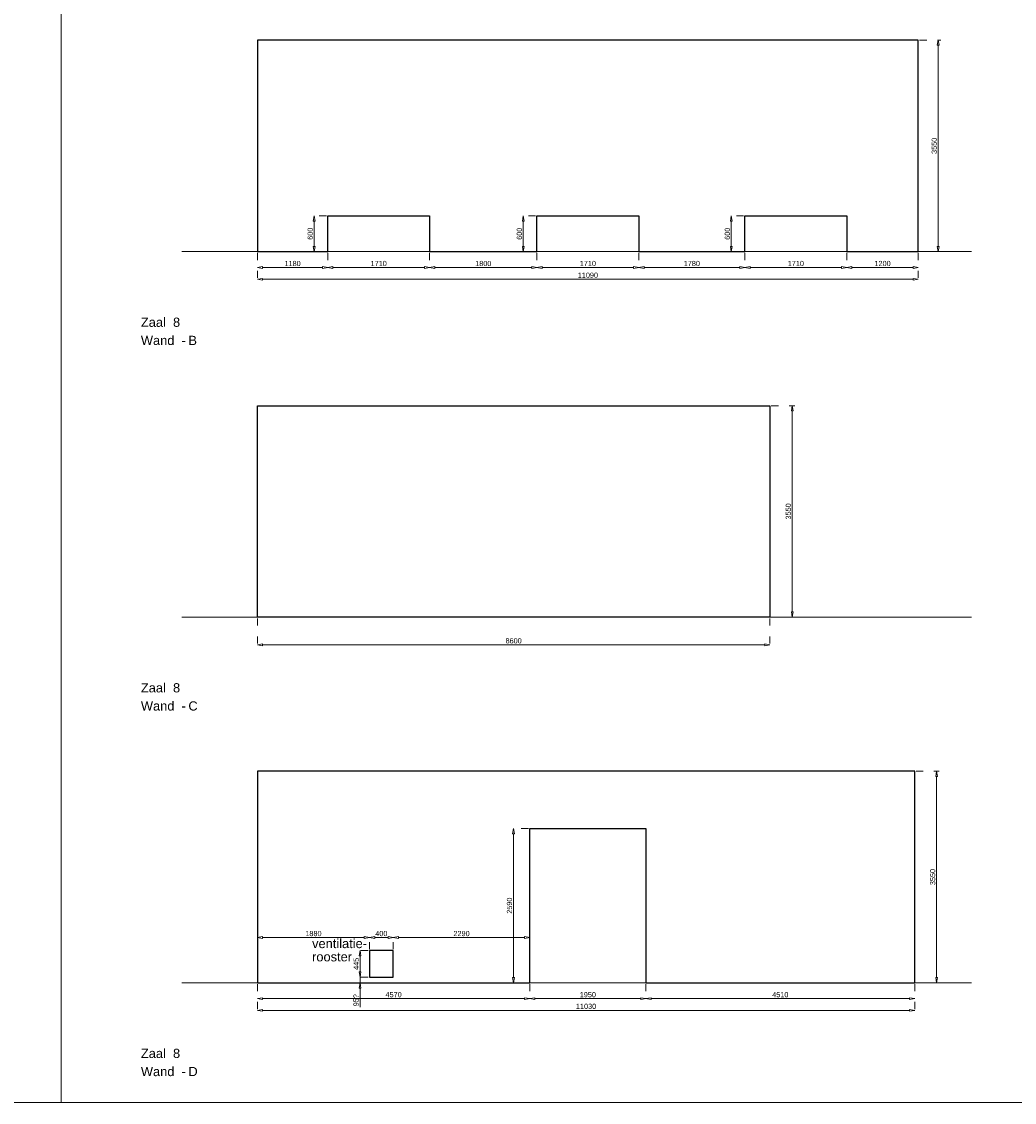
# Model space of a CAD drawing. Header units: millimetres. Extents: x 0 to 331873, y -101826 to 236919.
# Tile 55 of 57: x 298554 to 315213, y 148186 to 166327. Entities that reach past the tile are written whole.
import ezdxf

# ---------------------------------------------------------------- set-up
doc = ezdxf.new("R2010")
doc.units = ezdxf.units.MM
doc.header["$LTSCALE"] = 10
doc.linetypes.add('ACAD_ISO03W100', pattern=[30, 12, -18])
for name, color, linetype, lineweight in [('25-Staal-B', 150, 'Continuous', 25), ('^ 0-Staal-txt', 7, 'Continuous', 0), ('Layer1', 252, 'Continuous', 0)]:
    doc.layers.add(name, color=color, linetype=linetype, lineweight=lineweight)
doc.layers.add('DIM-DIM', color=7, linetype='Continuous')
doc.styles.add('Arial', font='arial.ttf')
doc.dimstyles.new('dim-11', dxfattribs={"dimscale": 35, "dimtxt": 2.5, "dimasz": 2.5, "dimexe": 1.25, "dimexo": 0.625, "dimtad": 1, "dimdec": 0, "dimtxsty": 'Arial', "dimblk": 'CLOSEDBLANK', "dimcen": 3, "dimclrd": 252, "dimclre": 252, "dimclrt": 7, "dimadec": 0, "dimazin": 0, "dimtfac": 1, "dimtdec": 0, "dimtmove": 0, "dimatfit": 3, "dimldrblk": 'CLOSEDBLANK', "dimfxl": 1, "dimlwd": 0, "dimlwe": 0, "dimarcsym": 0})

# ---------------------------------------------------------------- blocks, each defined once
blk = doc.blocks.new('_ClosedBlank')
at = {"color": 0, "linetype": 'ByBlock', "lineweight": -2}
for p, q in [((-1, 0.17), (0, 0)), ((-1, 0.17), (-1, -0.17)), ((0, 0), (-1, -0.17))]:
    blk.add_line(p, q, dxfattribs=at)
blk = doc.blocks.new('*D1108')
at = {"layer": 'Defpoints', "color": 0, "transparency": 16777216}
for p in [(271200, -48985), (272380, -48985), (272380, -49252)]:
    blk.add_point(p, dxfattribs=at)
at = {"layer": 'DIM-DIM', "color": 252, "linetype": 'ACAD_ISO03W100', "lineweight": 0, "transparency": 16777216}
for p, q in [((271200, -49007), (271200, -49296)), ((272380, -49007), (272380, -49296))]:
    blk.add_line(p, q, dxfattribs=at)
at = {"layer": 'DIM-DIM', "color": 252, "lineweight": 0, "transparency": 16777216}
blk.add_line((271287, -49252), (272292, -49252), dxfattribs=at)
at = {"layer": 'DIM-DIM', "color": 252, "lineweight": 0, "transparency": 16777216, "xscale": 87.5, "yscale": 87.5, "zscale": 87.5, "rotation": 180}
blk.add_blockref('_ClosedBlank', (271200, -49252), dxfattribs=at)
at = {"layer": 'DIM-DIM', "color": 252, "lineweight": 0, "transparency": 16777216, "xscale": 87.5, "yscale": 87.5, "zscale": 87.5}
blk.add_blockref('_ClosedBlank', (272380, -49252), dxfattribs=at)
at = {"layer": 'DIM-DIM', "color": 7, "transparency": 16777216, "insert": (271790, -49185), "char_height": 87.5, "attachment_point": 5, "style": 'Arial'}
blk.add_mtext('1180', dxfattribs=at)
blk = doc.blocks.new('*D1109')
at = {"layer": 'Defpoints', "color": 0, "transparency": 16777216}
for p in [(271200, -48985), (282290, -48985), (282290, -49449)]:
    blk.add_point(p, dxfattribs=at)
at = {"layer": 'DIM-DIM', "color": 252, "linetype": 'ACAD_ISO03W100', "lineweight": 0, "transparency": 16777216}
for p, q in [((271200, -49007), (271200, -49492)), ((282290, -49007), (282290, -49492))]:
    blk.add_line(p, q, dxfattribs=at)
at = {"layer": 'DIM-DIM', "color": 252, "lineweight": 0, "transparency": 16777216}
blk.add_line((271287, -49449), (282202, -49449), dxfattribs=at)
at = {"layer": 'DIM-DIM', "color": 252, "lineweight": 0, "transparency": 16777216, "xscale": 87.5, "yscale": 87.5, "zscale": 87.5, "rotation": 180}
blk.add_blockref('_ClosedBlank', (271200, -49449), dxfattribs=at)
at = {"layer": 'DIM-DIM', "color": 252, "lineweight": 0, "transparency": 16777216, "xscale": 87.5, "yscale": 87.5, "zscale": 87.5}
blk.add_blockref('_ClosedBlank', (282290, -49449), dxfattribs=at)
at = {"layer": 'DIM-DIM', "color": 7, "transparency": 16777216, "insert": (276745, -49382), "char_height": 87.5, "attachment_point": 5, "style": 'Arial'}
blk.add_mtext('11090', dxfattribs=at)
blk = doc.blocks.new('*D1110')
at = {"layer": 'Defpoints', "color": 0, "transparency": 16777216}
for p in [(272380, -48985), (274090, -48985), (274090, -49252)]:
    blk.add_point(p, dxfattribs=at)
at = {"layer": 'DIM-DIM', "color": 252, "linetype": 'ACAD_ISO03W100', "lineweight": 0, "transparency": 16777216}
for p, q in [((272380, -49007), (272380, -49296)), ((274090, -49007), (274090, -49296))]:
    blk.add_line(p, q, dxfattribs=at)
at = {"layer": 'DIM-DIM', "color": 252, "lineweight": 0, "transparency": 16777216}
blk.add_line((272467, -49252), (274002, -49252), dxfattribs=at)
at = {"layer": 'DIM-DIM', "color": 252, "lineweight": 0, "transparency": 16777216, "xscale": 87.5, "yscale": 87.5, "zscale": 87.5, "rotation": 180}
blk.add_blockref('_ClosedBlank', (272380, -49252), dxfattribs=at)
at = {"layer": 'DIM-DIM', "color": 252, "lineweight": 0, "transparency": 16777216, "xscale": 87.5, "yscale": 87.5, "zscale": 87.5}
blk.add_blockref('_ClosedBlank', (274090, -49252), dxfattribs=at)
at = {"layer": 'DIM-DIM', "color": 7, "transparency": 16777216, "insert": (273235, -49185), "char_height": 87.5, "attachment_point": 5, "style": 'Arial'}
blk.add_mtext('1710', dxfattribs=at)
blk = doc.blocks.new('*D1111')
at = {"layer": 'Defpoints', "color": 0, "transparency": 16777216}
for p in [(274090, -48985), (275890, -48985), (275890, -49252)]:
    blk.add_point(p, dxfattribs=at)
at = {"layer": 'DIM-DIM', "color": 252, "linetype": 'ACAD_ISO03W100', "lineweight": 0, "transparency": 16777216}
for p, q in [((274090, -49007), (274090, -49296)), ((275890, -49007), (275890, -49296))]:
    blk.add_line(p, q, dxfattribs=at)
at = {"layer": 'DIM-DIM', "color": 252, "lineweight": 0, "transparency": 16777216}
blk.add_line((274177, -49252), (275802, -49252), dxfattribs=at)
at = {"layer": 'DIM-DIM', "color": 252, "lineweight": 0, "transparency": 16777216, "xscale": 87.5, "yscale": 87.5, "zscale": 87.5, "rotation": 180}
blk.add_blockref('_ClosedBlank', (274090, -49252), dxfattribs=at)
at = {"layer": 'DIM-DIM', "color": 252, "lineweight": 0, "transparency": 16777216, "xscale": 87.5, "yscale": 87.5, "zscale": 87.5}
blk.add_blockref('_ClosedBlank', (275890, -49252), dxfattribs=at)
at = {"layer": 'DIM-DIM', "color": 7, "transparency": 16777216, "insert": (274990, -49185), "char_height": 87.5, "attachment_point": 5, "style": 'Arial'}
blk.add_mtext('1800', dxfattribs=at)
blk = doc.blocks.new('*D1112')
at = {"layer": 'Defpoints', "color": 0, "transparency": 16777216}
for p in [(275890, -48985), (277600, -48985), (277600, -49252)]:
    blk.add_point(p, dxfattribs=at)
at = {"layer": 'DIM-DIM', "color": 252, "linetype": 'ACAD_ISO03W100', "lineweight": 0, "transparency": 16777216}
for p, q in [((275890, -49007), (275890, -49296)), ((277600, -49007), (277600, -49296))]:
    blk.add_line(p, q, dxfattribs=at)
at = {"layer": 'DIM-DIM', "color": 252, "lineweight": 0, "transparency": 16777216}
blk.add_line((275977, -49252), (277512, -49252), dxfattribs=at)
at = {"layer": 'DIM-DIM', "color": 252, "lineweight": 0, "transparency": 16777216, "xscale": 87.5, "yscale": 87.5, "zscale": 87.5, "rotation": 180}
blk.add_blockref('_ClosedBlank', (275890, -49252), dxfattribs=at)
at = {"layer": 'DIM-DIM', "color": 252, "lineweight": 0, "transparency": 16777216, "xscale": 87.5, "yscale": 87.5, "zscale": 87.5}
blk.add_blockref('_ClosedBlank', (277600, -49252), dxfattribs=at)
at = {"layer": 'DIM-DIM', "color": 7, "transparency": 16777216, "insert": (276745, -49185), "char_height": 87.5, "attachment_point": 5, "style": 'Arial'}
blk.add_mtext('1710', dxfattribs=at)
blk = doc.blocks.new('*D1113')
at = {"layer": 'Defpoints', "color": 0, "transparency": 16777216}
for p in [(277600, -48985), (279380, -48985), (279380, -49252)]:
    blk.add_point(p, dxfattribs=at)
at = {"layer": 'DIM-DIM', "color": 252, "linetype": 'ACAD_ISO03W100', "lineweight": 0, "transparency": 16777216}
for p, q in [((277600, -49007), (277600, -49296)), ((279380, -49007), (279380, -49296))]:
    blk.add_line(p, q, dxfattribs=at)
at = {"layer": 'DIM-DIM', "color": 252, "lineweight": 0, "transparency": 16777216}
blk.add_line((277687, -49252), (279292, -49252), dxfattribs=at)
at = {"layer": 'DIM-DIM', "color": 252, "lineweight": 0, "transparency": 16777216, "xscale": 87.5, "yscale": 87.5, "zscale": 87.5, "rotation": 180}
blk.add_blockref('_ClosedBlank', (277600, -49252), dxfattribs=at)
at = {"layer": 'DIM-DIM', "color": 252, "lineweight": 0, "transparency": 16777216, "xscale": 87.5, "yscale": 87.5, "zscale": 87.5}
blk.add_blockref('_ClosedBlank', (279380, -49252), dxfattribs=at)
at = {"layer": 'DIM-DIM', "color": 7, "transparency": 16777216, "insert": (278490, -49185), "char_height": 87.5, "attachment_point": 5, "style": 'Arial'}
blk.add_mtext('1780', dxfattribs=at)
blk = doc.blocks.new('*D1243')
at = {"layer": 'Defpoints', "color": 0, "transparency": 16777216}
for p in [(279380, -48985), (281090, -48985), (279380, -49252)]:
    blk.add_point(p, dxfattribs=at)
at = {"layer": 'DIM-DIM', "color": 252, "linetype": 'ACAD_ISO03W100', "lineweight": 0, "transparency": 16777216}
for p, q in [((279380, -49007), (279380, -49296)), ((281090, -49007), (281090, -49296))]:
    blk.add_line(p, q, dxfattribs=at)
at = {"layer": 'DIM-DIM', "color": 252, "lineweight": 0, "transparency": 16777216}
blk.add_line((281002, -49252), (279467, -49252), dxfattribs=at)
at = {"layer": 'DIM-DIM', "color": 252, "lineweight": 0, "transparency": 16777216, "xscale": 87.5, "yscale": 87.5, "zscale": 87.5, "rotation": 180}
blk.add_blockref('_ClosedBlank', (279380, -49252), dxfattribs=at)
at = {"layer": 'DIM-DIM', "color": 252, "lineweight": 0, "transparency": 16777216, "xscale": 87.5, "yscale": 87.5, "zscale": 87.5}
blk.add_blockref('_ClosedBlank', (281090, -49252), dxfattribs=at)
at = {"layer": 'DIM-DIM', "color": 7, "transparency": 16777216, "insert": (280235, -49185), "char_height": 87.5, "attachment_point": 5, "style": 'Arial'}
blk.add_mtext('1710', dxfattribs=at)
blk = doc.blocks.new('*D1244')
at = {"layer": 'Defpoints', "color": 0, "transparency": 16777216}
for p in [(281090, -48985), (282290, -48985), (282290, -49252)]:
    blk.add_point(p, dxfattribs=at)
at = {"layer": 'DIM-DIM', "color": 252, "linetype": 'ACAD_ISO03W100', "lineweight": 0, "transparency": 16777216}
for p, q in [((281090, -49007), (281090, -49296)), ((282290, -49007), (282290, -49296))]:
    blk.add_line(p, q, dxfattribs=at)
at = {"layer": 'DIM-DIM', "color": 252, "lineweight": 0, "transparency": 16777216}
blk.add_line((281177, -49252), (282202, -49252), dxfattribs=at)
at = {"layer": 'DIM-DIM', "color": 252, "lineweight": 0, "transparency": 16777216, "xscale": 87.5, "yscale": 87.5, "zscale": 87.5, "rotation": 180}
blk.add_blockref('_ClosedBlank', (281090, -49252), dxfattribs=at)
at = {"layer": 'DIM-DIM', "color": 252, "lineweight": 0, "transparency": 16777216, "xscale": 87.5, "yscale": 87.5, "zscale": 87.5}
blk.add_blockref('_ClosedBlank', (282290, -49252), dxfattribs=at)
at = {"layer": 'DIM-DIM', "color": 7, "transparency": 16777216, "insert": (281690, -49185), "char_height": 87.5, "attachment_point": 5, "style": 'Arial'}
blk.add_mtext('1200', dxfattribs=at)
blk = doc.blocks.new('*D1245')
at = {"layer": 'Defpoints', "color": 0, "transparency": 16777216}
for p in [(282290, -45435), (282624, -45435), (282290, -48985)]:
    blk.add_point(p, dxfattribs=at)
at = {"layer": 'DIM-DIM', "color": 252, "linetype": 'ACAD_ISO03W100', "lineweight": 0, "transparency": 16777216}
for p, q in [((282312, -45435), (282668, -45435)), ((282312, -48985), (282668, -48985))]:
    blk.add_line(p, q, dxfattribs=at)
at = {"layer": 'DIM-DIM', "color": 252, "lineweight": 0, "transparency": 16777216}
blk.add_line((282624, -48898), (282624, -45523), dxfattribs=at)
at = {"layer": 'DIM-DIM', "color": 252, "lineweight": 0, "transparency": 16777216, "xscale": 87.5, "yscale": 87.5, "zscale": 87.5}
for p, rotation in [((282624, -45435), 90), ((282624, -48985), 270)]:
    blk.add_blockref('_ClosedBlank', p, dxfattribs=dict(at, rotation=rotation))
at = {"layer": 'DIM-DIM', "color": 7, "transparency": 16777216, "insert": (282558, -47210), "char_height": 87.5, "attachment_point": 5, "rotation": 90, "style": 'Arial'}
blk.add_mtext('3550', dxfattribs=at)
blk = doc.blocks.new('*D1246')
at = {"layer": 'Defpoints', "color": 0, "transparency": 16777216}
for p in [(272152, -48385), (272380, -48385), (272380, -48985)]:
    blk.add_point(p, dxfattribs=at)
at = {"layer": 'DIM-DIM', "color": 252, "linetype": 'ACAD_ISO03W100', "lineweight": 0, "transparency": 16777216}
for p, q in [((272358, -48385), (272109, -48385)), ((272358, -48985), (272109, -48985))]:
    blk.add_line(p, q, dxfattribs=at)
at = {"layer": 'DIM-DIM', "color": 252, "lineweight": 0, "transparency": 16777216}
blk.add_line((272152, -48898), (272152, -48473), dxfattribs=at)
at = {"layer": 'DIM-DIM', "color": 252, "lineweight": 0, "transparency": 16777216, "xscale": 87.5, "yscale": 87.5, "zscale": 87.5}
for p, rotation in [((272152, -48385), 90), ((272152, -48985), 270)]:
    blk.add_blockref('_ClosedBlank', p, dxfattribs=dict(at, rotation=rotation))
at = {"layer": 'DIM-DIM', "color": 7, "transparency": 16777216, "insert": (272086, -48685), "char_height": 87.5, "attachment_point": 5, "rotation": 90, "style": 'Arial'}
blk.add_mtext('600', dxfattribs=at)
blk = doc.blocks.new('*D1127')
at = {"layer": 'Defpoints', "color": 0, "transparency": 16777216}
for p in [(275662, -48385), (275890, -48385), (275890, -48985)]:
    blk.add_point(p, dxfattribs=at)
at = {"layer": 'DIM-DIM', "color": 252, "linetype": 'ACAD_ISO03W100', "lineweight": 0, "transparency": 16777216}
for p, q in [((275868, -48385), (275619, -48385)), ((275868, -48985), (275619, -48985))]:
    blk.add_line(p, q, dxfattribs=at)
at = {"layer": 'DIM-DIM', "color": 252, "lineweight": 0, "transparency": 16777216}
blk.add_line((275662, -48898), (275662, -48473), dxfattribs=at)
at = {"layer": 'DIM-DIM', "color": 252, "lineweight": 0, "transparency": 16777216, "xscale": 87.5, "yscale": 87.5, "zscale": 87.5}
for p, rotation in [((275662, -48385), 90), ((275662, -48985), 270)]:
    blk.add_blockref('_ClosedBlank', p, dxfattribs=dict(at, rotation=rotation))
at = {"layer": 'DIM-DIM', "color": 7, "transparency": 16777216, "insert": (275596, -48685), "char_height": 87.5, "attachment_point": 5, "rotation": 90, "style": 'Arial'}
blk.add_mtext('600', dxfattribs=at)
blk = doc.blocks.new('*D1128')
at = {"layer": 'Defpoints', "color": 0, "transparency": 16777216}
for p in [(279152, -48385), (279380, -48385), (279380, -48985)]:
    blk.add_point(p, dxfattribs=at)
at = {"layer": 'DIM-DIM', "color": 252, "linetype": 'ACAD_ISO03W100', "lineweight": 0, "transparency": 16777216}
for p, q in [((279358, -48385), (279109, -48385)), ((279358, -48985), (279109, -48985))]:
    blk.add_line(p, q, dxfattribs=at)
at = {"layer": 'DIM-DIM', "color": 252, "lineweight": 0, "transparency": 16777216}
blk.add_line((279152, -48898), (279152, -48473), dxfattribs=at)
at = {"layer": 'DIM-DIM', "color": 252, "lineweight": 0, "transparency": 16777216, "xscale": 87.5, "yscale": 87.5, "zscale": 87.5}
for p, rotation in [((279152, -48385), 90), ((279152, -48985), 270)]:
    blk.add_blockref('_ClosedBlank', p, dxfattribs=dict(at, rotation=rotation))
at = {"layer": 'DIM-DIM', "color": 7, "transparency": 16777216, "insert": (279086, -48685), "char_height": 87.5, "attachment_point": 5, "rotation": 90, "style": 'Arial'}
blk.add_mtext('600', dxfattribs=at)
blk = doc.blocks.new('*D1114')
at = {"layer": 'Defpoints', "color": 0, "transparency": 16777216}
for p in [(271200, -55121), (279800, -55121), (279800, -55585)]:
    blk.add_point(p, dxfattribs=at)
at = {"layer": 'DIM-DIM', "color": 252, "linetype": 'ACAD_ISO03W100', "lineweight": 0, "transparency": 16777216}
for p, q in [((271200, -55143), (271200, -55629)), ((279800, -55143), (279800, -55629))]:
    blk.add_line(p, q, dxfattribs=at)
at = {"layer": 'DIM-DIM', "color": 252, "lineweight": 0, "transparency": 16777216}
blk.add_line((271287, -55585), (279712, -55585), dxfattribs=at)
at = {"layer": 'DIM-DIM', "color": 252, "lineweight": 0, "transparency": 16777216, "xscale": 87.5, "yscale": 87.5, "zscale": 87.5, "rotation": 180}
blk.add_blockref('_ClosedBlank', (271200, -55585), dxfattribs=at)
at = {"layer": 'DIM-DIM', "color": 252, "lineweight": 0, "transparency": 16777216, "xscale": 87.5, "yscale": 87.5, "zscale": 87.5}
blk.add_blockref('_ClosedBlank', (279800, -55585), dxfattribs=at)
at = {"layer": 'DIM-DIM', "color": 7, "transparency": 16777216, "insert": (275500, -55518), "char_height": 87.5, "attachment_point": 5, "style": 'Arial'}
blk.add_mtext('8600', dxfattribs=at)
blk = doc.blocks.new('*D1247')
at = {"layer": 'Defpoints', "color": 0, "transparency": 16777216}
for p in [(279800, -51571), (280176, -51571), (279800, -55121)]:
    blk.add_point(p, dxfattribs=at)
at = {"layer": 'DIM-DIM', "color": 252, "linetype": 'ACAD_ISO03W100', "lineweight": 0, "transparency": 16777216}
for p, q in [((279822, -51571), (280220, -51571)), ((279822, -55121), (280220, -55121))]:
    blk.add_line(p, q, dxfattribs=at)
at = {"layer": 'DIM-DIM', "color": 252, "lineweight": 0, "transparency": 16777216}
blk.add_line((280176, -55034), (280176, -51659), dxfattribs=at)
at = {"layer": 'DIM-DIM', "color": 252, "lineweight": 0, "transparency": 16777216, "xscale": 87.5, "yscale": 87.5, "zscale": 87.5}
for p, rotation in [((280176, -51571), 90), ((280176, -55121), 270)]:
    blk.add_blockref('_ClosedBlank', p, dxfattribs=dict(at, rotation=rotation))
at = {"layer": 'DIM-DIM', "color": 7, "transparency": 16777216, "insert": (280109, -53346), "char_height": 87.5, "attachment_point": 5, "rotation": 90, "style": 'Arial'}
blk.add_mtext('3550', dxfattribs=at)
blk = doc.blocks.new('*D1115')
at = {"layer": 'Defpoints', "color": 0, "transparency": 16777216}
for p in [(271200, -61258), (275770, -61258), (275770, -61524)]:
    blk.add_point(p, dxfattribs=at)
at = {"layer": 'DIM-DIM', "color": 252, "linetype": 'ACAD_ISO03W100', "lineweight": 0, "transparency": 16777216}
for p, q in [((271200, -61280), (271200, -61568)), ((275770, -61280), (275770, -61568))]:
    blk.add_line(p, q, dxfattribs=at)
at = {"layer": 'DIM-DIM', "color": 252, "lineweight": 0, "transparency": 16777216}
blk.add_line((271287, -61524), (275682, -61524), dxfattribs=at)
at = {"layer": 'DIM-DIM', "color": 252, "lineweight": 0, "transparency": 16777216, "xscale": 87.5, "yscale": 87.5, "zscale": 87.5, "rotation": 180}
blk.add_blockref('_ClosedBlank', (271200, -61524), dxfattribs=at)
at = {"layer": 'DIM-DIM', "color": 252, "lineweight": 0, "transparency": 16777216, "xscale": 87.5, "yscale": 87.5, "zscale": 87.5}
blk.add_blockref('_ClosedBlank', (275770, -61524), dxfattribs=at)
at = {"layer": 'DIM-DIM', "color": 7, "transparency": 16777216, "insert": (273485, -61458), "char_height": 87.5, "attachment_point": 5, "style": 'Arial'}
blk.add_mtext('4570', dxfattribs=at)
blk = doc.blocks.new('*D1116')
at = {"layer": 'Defpoints', "color": 0, "transparency": 16777216}
for p in [(271200, -61258), (282230, -61258), (282230, -61721)]:
    blk.add_point(p, dxfattribs=at)
at = {"layer": 'DIM-DIM', "color": 252, "linetype": 'ACAD_ISO03W100', "lineweight": 0, "transparency": 16777216}
for p, q in [((271200, -61280), (271200, -61765)), ((282230, -61280), (282230, -61765))]:
    blk.add_line(p, q, dxfattribs=at)
at = {"layer": 'DIM-DIM', "color": 252, "lineweight": 0, "transparency": 16777216}
blk.add_line((271287, -61721), (282142, -61721), dxfattribs=at)
at = {"layer": 'DIM-DIM', "color": 252, "lineweight": 0, "transparency": 16777216, "xscale": 87.5, "yscale": 87.5, "zscale": 87.5, "rotation": 180}
blk.add_blockref('_ClosedBlank', (271200, -61721), dxfattribs=at)
at = {"layer": 'DIM-DIM', "color": 252, "lineweight": 0, "transparency": 16777216, "xscale": 87.5, "yscale": 87.5, "zscale": 87.5}
blk.add_blockref('_ClosedBlank', (282230, -61721), dxfattribs=at)
at = {"layer": 'DIM-DIM', "color": 7, "transparency": 16777216, "insert": (276715, -61654), "char_height": 87.5, "attachment_point": 5, "style": 'Arial'}
blk.add_mtext('11030', dxfattribs=at)
blk = doc.blocks.new('*D1117')
at = {"layer": 'Defpoints', "color": 0, "transparency": 16777216}
for p in [(275770, -61258), (277720, -61258), (277720, -61524)]:
    blk.add_point(p, dxfattribs=at)
at = {"layer": 'DIM-DIM', "color": 252, "linetype": 'ACAD_ISO03W100', "lineweight": 0, "transparency": 16777216}
for p, q in [((275770, -61280), (275770, -61568)), ((277720, -61280), (277720, -61568))]:
    blk.add_line(p, q, dxfattribs=at)
at = {"layer": 'DIM-DIM', "color": 252, "lineweight": 0, "transparency": 16777216}
blk.add_line((275857, -61524), (277632, -61524), dxfattribs=at)
at = {"layer": 'DIM-DIM', "color": 252, "lineweight": 0, "transparency": 16777216, "xscale": 87.5, "yscale": 87.5, "zscale": 87.5, "rotation": 180}
blk.add_blockref('_ClosedBlank', (275770, -61524), dxfattribs=at)
at = {"layer": 'DIM-DIM', "color": 252, "lineweight": 0, "transparency": 16777216, "xscale": 87.5, "yscale": 87.5, "zscale": 87.5}
blk.add_blockref('_ClosedBlank', (277720, -61524), dxfattribs=at)
at = {"layer": 'DIM-DIM', "color": 7, "transparency": 16777216, "insert": (276745, -61458), "char_height": 87.5, "attachment_point": 5, "style": 'Arial'}
blk.add_mtext('1950', dxfattribs=at)
blk = doc.blocks.new('*D1118')
at = {"layer": 'Defpoints', "color": 0, "transparency": 16777216}
for p in [(277720, -61258), (282230, -61258), (282230, -61524)]:
    blk.add_point(p, dxfattribs=at)
at = {"layer": 'DIM-DIM', "color": 252, "linetype": 'ACAD_ISO03W100', "lineweight": 0, "transparency": 16777216}
for p, q in [((277720, -61280), (277720, -61568)), ((282230, -61280), (282230, -61568))]:
    blk.add_line(p, q, dxfattribs=at)
at = {"layer": 'DIM-DIM', "color": 252, "lineweight": 0, "transparency": 16777216}
blk.add_line((277807, -61524), (282142, -61524), dxfattribs=at)
at = {"layer": 'DIM-DIM', "color": 252, "lineweight": 0, "transparency": 16777216, "xscale": 87.5, "yscale": 87.5, "zscale": 87.5, "rotation": 180}
blk.add_blockref('_ClosedBlank', (277720, -61524), dxfattribs=at)
at = {"layer": 'DIM-DIM', "color": 252, "lineweight": 0, "transparency": 16777216, "xscale": 87.5, "yscale": 87.5, "zscale": 87.5}
blk.add_blockref('_ClosedBlank', (282230, -61524), dxfattribs=at)
at = {"layer": 'DIM-DIM', "color": 7, "transparency": 16777216, "insert": (279975, -61458), "char_height": 87.5, "attachment_point": 5, "style": 'Arial'}
blk.add_mtext('4510', dxfattribs=at)
blk = doc.blocks.new('*D1248')
at = {"layer": '25-Staal-B', "color": 252, "linetype": 'ACAD_ISO03W100', "lineweight": 0, "transparency": 16777216}
for p, q in [((275748, -58668), (275453, -58668)), ((275748, -61258), (275453, -61258))]:
    blk.add_line(p, q, dxfattribs=at)
at = {"layer": '25-Staal-B', "color": 252, "lineweight": 0, "transparency": 16777216}
blk.add_line((275497, -61170), (275497, -58755), dxfattribs=at)
at = {"layer": 'Defpoints', "color": 0, "transparency": 16777216}
for p in [(275497, -58668), (275770, -58668), (275770, -61258)]:
    blk.add_point(p, dxfattribs=at)
at = {"layer": '25-Staal-B', "color": 252, "lineweight": 0, "transparency": 16777216, "xscale": 87.5, "yscale": 87.5, "zscale": 87.5}
for p, rotation in [((275497, -58668), 90), ((275497, -61258), 270)]:
    blk.add_blockref('_ClosedBlank', p, dxfattribs=dict(at, rotation=rotation))
at = {"layer": '25-Staal-B', "color": 7, "transparency": 16777216, "insert": (275430, -59963), "char_height": 87.5, "attachment_point": 5, "rotation": 90, "style": 'Arial'}
blk.add_mtext('2590', dxfattribs=at)
blk = doc.blocks.new('*D1249')
at = {"layer": '25-Staal-B', "color": 252, "linetype": 'ACAD_ISO03W100', "lineweight": 0, "transparency": 16777216}
for p, q in [((282252, -57708), (282641, -57708)), ((282252, -61258), (282641, -61258))]:
    blk.add_line(p, q, dxfattribs=at)
at = {"layer": '25-Staal-B', "color": 252, "lineweight": 0, "transparency": 16777216}
blk.add_line((282597, -61170), (282597, -57795), dxfattribs=at)
at = {"layer": 'Defpoints', "color": 0, "transparency": 16777216}
for p in [(282230, -57708), (282597, -57708), (282230, -61258)]:
    blk.add_point(p, dxfattribs=at)
at = {"layer": '25-Staal-B', "color": 252, "lineweight": 0, "transparency": 16777216, "xscale": 87.5, "yscale": 87.5, "zscale": 87.5}
for p, rotation in [((282597, -57708), 90), ((282597, -61258), 270)]:
    blk.add_blockref('_ClosedBlank', p, dxfattribs=dict(at, rotation=rotation))
at = {"layer": '25-Staal-B', "color": 7, "transparency": 16777216, "insert": (282531, -59483), "char_height": 87.5, "attachment_point": 5, "rotation": 90, "style": 'Arial'}
blk.add_mtext('3550', dxfattribs=at)
blk = doc.blocks.new('*D1119')
at = {"layer": 'Defpoints', "color": 0, "transparency": 16777216}
for p in [(271200, -60498), (271200, -60718), (273080, -60718)]:
    blk.add_point(p, dxfattribs=at)
at = {"layer": 'DIM-DIM', "color": 252, "linetype": 'ACAD_ISO03W100', "lineweight": 0, "transparency": 16777216}
for p, q in [((271200, -60696), (271200, -60455)), ((273080, -60696), (273080, -60455))]:
    blk.add_line(p, q, dxfattribs=at)
at = {"layer": 'DIM-DIM', "color": 252, "lineweight": 0, "transparency": 16777216}
blk.add_line((272992, -60498), (271287, -60498), dxfattribs=at)
at = {"layer": 'DIM-DIM', "color": 252, "lineweight": 0, "transparency": 16777216, "xscale": 87.5, "yscale": 87.5, "zscale": 87.5, "rotation": 180}
blk.add_blockref('_ClosedBlank', (271200, -60498), dxfattribs=at)
at = {"layer": 'DIM-DIM', "color": 252, "lineweight": 0, "transparency": 16777216, "xscale": 87.5, "yscale": 87.5, "zscale": 87.5}
blk.add_blockref('_ClosedBlank', (273080, -60498), dxfattribs=at)
at = {"layer": 'DIM-DIM', "color": 7, "transparency": 16777216, "insert": (272140, -60432), "char_height": 87.5, "attachment_point": 5, "style": 'Arial'}
blk.add_mtext('1880', dxfattribs=at)
blk = doc.blocks.new('*D1250')
at = {"layer": 'Defpoints', "color": 0, "transparency": 16777216}
for p in [(273080, -60498), (273080, -60718), (273480, -60718)]:
    blk.add_point(p, dxfattribs=at)
at = {"layer": 'DIM-DIM', "color": 252, "linetype": 'ACAD_ISO03W100', "lineweight": 0, "transparency": 16777216}
for p, q in [((273080, -60696), (273080, -60455)), ((273480, -60696), (273480, -60455))]:
    blk.add_line(p, q, dxfattribs=at)
at = {"layer": 'DIM-DIM', "color": 252, "lineweight": 0, "transparency": 16777216}
blk.add_line((273392, -60498), (273167, -60498), dxfattribs=at)
at = {"layer": 'DIM-DIM', "color": 252, "lineweight": 0, "transparency": 16777216, "xscale": 87.5, "yscale": 87.5, "zscale": 87.5, "rotation": 180}
blk.add_blockref('_ClosedBlank', (273080, -60498), dxfattribs=at)
at = {"layer": 'DIM-DIM', "color": 252, "lineweight": 0, "transparency": 16777216, "xscale": 87.5, "yscale": 87.5, "zscale": 87.5}
blk.add_blockref('_ClosedBlank', (273480, -60498), dxfattribs=at)
at = {"layer": 'DIM-DIM', "color": 7, "transparency": 16777216, "insert": (273280, -60432), "char_height": 87.5, "attachment_point": 5, "style": 'Arial'}
blk.add_mtext('400', dxfattribs=at)
blk = doc.blocks.new('*D1251')
at = {"layer": 'Defpoints', "color": 0, "transparency": 16777216}
for p in [(275770, -60498), (273480, -60718), (275770, -60718)]:
    blk.add_point(p, dxfattribs=at)
at = {"layer": 'DIM-DIM', "color": 252, "linetype": 'ACAD_ISO03W100', "lineweight": 0, "transparency": 16777216}
for p, q in [((273480, -60696), (273480, -60455)), ((275770, -60696), (275770, -60455))]:
    blk.add_line(p, q, dxfattribs=at)
at = {"layer": 'DIM-DIM', "color": 252, "lineweight": 0, "transparency": 16777216}
blk.add_line((273567, -60498), (275682, -60498), dxfattribs=at)
at = {"layer": 'DIM-DIM', "color": 252, "lineweight": 0, "transparency": 16777216, "xscale": 87.5, "yscale": 87.5, "zscale": 87.5, "rotation": 180}
blk.add_blockref('_ClosedBlank', (273480, -60498), dxfattribs=at)
at = {"layer": 'DIM-DIM', "color": 252, "lineweight": 0, "transparency": 16777216, "xscale": 87.5, "yscale": 87.5, "zscale": 87.5}
blk.add_blockref('_ClosedBlank', (275770, -60498), dxfattribs=at)
at = {"layer": 'DIM-DIM', "color": 7, "transparency": 16777216, "insert": (274625, -60432), "char_height": 87.5, "attachment_point": 5, "style": 'Arial'}
blk.add_mtext('2290', dxfattribs=at)
blk = doc.blocks.new('*D1252')
at = {"layer": '25-Staal-B', "color": 252, "linetype": 'ACAD_ISO03W100', "lineweight": 0, "transparency": 16777216}
for p, q in [((273058, -60718), (272879, -60718)), ((273058, -61163), (272879, -61163))]:
    blk.add_line(p, q, dxfattribs=at)
at = {"layer": '25-Staal-B', "color": 252, "lineweight": 0, "transparency": 16777216}
blk.add_line((272923, -60805), (272923, -61075), dxfattribs=at)
at = {"layer": 'Defpoints', "color": 0, "transparency": 16777216}
for p in [(273080, -60718), (272923, -61163), (273080, -61163)]:
    blk.add_point(p, dxfattribs=at)
at = {"layer": '25-Staal-B', "color": 252, "lineweight": 0, "transparency": 16777216, "xscale": 87.5, "yscale": 87.5, "zscale": 87.5}
for p, rotation in [((272923, -60718), 90), ((272923, -61163), 270)]:
    blk.add_blockref('_ClosedBlank', p, dxfattribs=dict(at, rotation=rotation))
at = {"layer": '25-Staal-B', "color": 7, "transparency": 16777216, "insert": (272857, -60940), "char_height": 87.5, "attachment_point": 5, "rotation": 90, "style": 'Arial'}
blk.add_mtext('445', dxfattribs=at)
blk = doc.blocks.new('*D1253')
at = {"layer": 'Defpoints', "color": 0, "transparency": 16777216}
for p in [(272923, -61258), (273080, -61163), (273080, -61258)]:
    blk.add_point(p, dxfattribs=at)
at = {"layer": 'DIM-DIM', "color": 252, "lineweight": 0, "transparency": 16777216}
for p, q in [((272923, -61075), (272923, -60988)), ((272923, -61163), (272923, -61258)), ((272923, -61345), (272923, -61669))]:
    blk.add_line(p, q, dxfattribs=at)
at = {"layer": 'DIM-DIM', "color": 252, "linetype": 'ACAD_ISO03W100', "lineweight": 0, "transparency": 16777216}
for p, q in [((273058, -61163), (272879, -61163)), ((273058, -61258), (272879, -61258))]:
    blk.add_line(p, q, dxfattribs=at)
at = {"layer": 'DIM-DIM', "color": 252, "lineweight": 0, "transparency": 16777216, "xscale": 87.5, "yscale": 87.5, "zscale": 87.5}
for p, rotation in [((272923, -61163), 270), ((272923, -61258), 90)]:
    blk.add_blockref('_ClosedBlank', p, dxfattribs=dict(at, rotation=rotation))
at = {"layer": 'DIM-DIM', "color": 7, "transparency": 16777216, "insert": (272856, -61551), "char_height": 87.5, "attachment_point": 5, "rotation": 90, "style": 'Arial'}
blk.add_mtext('95?', dxfattribs=at)
blk = doc.blocks.new('8b')
at = {"layer": '25-Staal-B'}
blk.add_lwpolyline([(271199.7, -48985.3), (272379.7, -48985.3), (272379.7, -48385.3), (274089.7, -48385.3), (274089.7, -48985.3), (275889.7, -48985.3), (275889.7, -48385.3), (277599.7, -48385.3), (277599.7, -48985.3), (279379.7, -48985.3), (279379.7, -48385.3), (281089.7, -48385.3), (281089.7, -48985.3), (282289.7, -48985.3), (282289.7, -45435.3), (271199.7, -45435.3)], close=True, dxfattribs=at)
at = {"layer": '^ 0-Staal-txt', "lineweight": 0, "style": 'Arial'}
for s, height, p in [('Zaal  8', 154.21, (269244.7, -50247.3)), ('Wand  - ', 154.21, (269244.7, -50552.1)), ('B', 154.2, (270041.8, -50552.1))]:
    blk.add_text(s, height=height, dxfattribs=at).set_placement(p)
at = {"layer": 'DIM-DIM'}
for base, p1, p2, picture, middle in [((282624.2, -45435.3), (282289.7, -48985.3), (282289.7, -45435.3), '*D1245', (282557.6, -47210.3)), ((272152.4, -48385.3), (272379.7, -48985.3), (272379.7, -48385.3), '*D1246', (272085.8, -48685.3)), ((275662.4, -48385.3), (275889.7, -48985.3), (275889.7, -48385.3), '*D1127', (275595.8, -48685.3)), ((279152.4, -48385.3), (279379.7, -48985.3), (279379.7, -48385.3), '*D1128', (279085.8, -48685.3))]:
    dim = blk.add_linear_dim(base=base, p1=p1, p2=p2, angle=90, dimstyle='dim-11', dxfattribs=at)
    dim.commit()
    dim.dimension.update_dxf_attribs({"geometry": picture, "text_midpoint": middle})
for base, p1, p2, picture, middle in [((272379.7, -49251.8), (271199.7, -48985.3), (272379.7, -48985.3), '*D1108', (271789.7, -49185.3)), ((282289.7, -49448.6), (271199.7, -48985.3), (282289.7, -48985.3), '*D1109', (276744.7, -49382.1)), ((274089.7, -49251.8), (272379.7, -48985.3), (274089.7, -48985.3), '*D1110', (273234.7, -49185.3)), ((275889.7, -49251.8), (274089.7, -48985.3), (275889.7, -48985.3), '*D1111', (274989.7, -49185.3)), ((277599.7, -49251.8), (275889.7, -48985.3), (277599.7, -48985.3), '*D1112', (276744.7, -49185.3)), ((279379.7, -49251.8), (277599.7, -48985.3), (279379.7, -48985.3), '*D1113', (278489.7, -49185.3)), ((279379.7, -49251.8), (281089.7, -48985.3), (279379.7, -48985.3), '*D1243', (280234.7, -49185.3)), ((282289.7, -49251.8), (281089.7, -48985.3), (282289.7, -48985.3), '*D1244', (281689.7, -49185.3))]:
    dim = blk.add_linear_dim(base=base, p1=p1, p2=p2, dimstyle='dim-11', dxfattribs=at)
    dim.commit()
    dim.dimension.update_dxf_attribs({"geometry": picture, "text_midpoint": middle})
blk = doc.blocks.new('8c')
at = {"layer": '25-Staal-B'}
blk.add_lwpolyline([(271199.7, -55121.5), (271199.7, -51571.5), (279799.7, -51571.5), (279799.7, -55121.5)], close=True, dxfattribs=at)
at = {"layer": '^ 0-Staal-txt', "lineweight": 0, "style": 'Arial'}
for s, height, p in [('Zaal  8', 154.21, (269244.7, -56383.5)), ('Wand  - ', 154.21, (269244.7, -56688.3)), ('C', 154.2, (270041.8, -56688.3))]:
    blk.add_text(s, height=height, dxfattribs=at).set_placement(p)
at = {"layer": 'DIM-DIM'}
dim = blk.add_linear_dim(base=(280175.9, -51571.5), p1=(279799.7, -55121.5), p2=(279799.7, -51571.5), angle=90, dimstyle='dim-11', dxfattribs=at)
dim.commit()
dim.dimension.update_dxf_attribs({"geometry": '*D1247', "text_midpoint": (280109.3, -53346.5)})
dim = blk.add_linear_dim(base=(279799.7, -55584.8), p1=(271199.7, -55121.5), p2=(279799.7, -55121.5), dimstyle='dim-11', dxfattribs=at)
dim.commit()
dim.dimension.update_dxf_attribs({"geometry": '*D1114', "text_midpoint": (275499.7, -55518.3)})
blk = doc.blocks.new('8d')
at = {"layer": '25-Staal-B'}
for points in [[(271199.7, -61257.7), (275769.7, -61257.7), (275769.7, -58667.7), (277719.7, -58667.7), (277719.7, -61257.7), (282229.7, -61257.7), (282229.7, -57707.7), (271199.7, -57707.7)], [(273079.7, -61162.7), (273479.7, -61162.7), (273479.7, -60717.7), (273079.7, -60717.7)]]:
    blk.add_lwpolyline(points, close=True, dxfattribs=at)
at = {"layer": '^ 0-Staal-txt', "lineweight": 0, "style": 'Arial'}
for s, height, p in [('ventilatie-', 154.208, (272117.3, -60675.9)), ('rooster', 154.21, (272117.3, -60898.6)), ('Zaal  8', 154.21, (269244.7, -62519.7)), ('Wand  - ', 154.21, (269244.7, -62824.5)), ('D', 154.2, (270041.8, -62824.5))]:
    blk.add_text(s, height=height, dxfattribs=at).set_placement(p)
at = {"layer": '25-Staal-B'}
for base, p1, p2, picture, middle in [((282597.2, -57707.7), (282229.7, -61257.7), (282229.7, -57707.7), '*D1249', (282530.6, -59482.7)), ((275496.6, -58667.7), (275769.7, -61257.7), (275769.7, -58667.7), '*D1248', (275430.1, -59962.7)), ((272923, -61162.7), (273079.7, -60717.7), (273079.7, -61162.7), '*D1252', (272856.6, -60940.2))]:
    dim = blk.add_linear_dim(base=base, p1=p1, p2=p2, angle=90, dimstyle='dim-11', dxfattribs=at)
    dim.commit()
    dim.dimension.update_dxf_attribs({"geometry": picture, "text_midpoint": middle})
at = {"layer": 'DIM-DIM'}
for base, p1, p2, picture, middle in [((271199.7, -60498.3), (273079.7, -60717.7), (271199.7, -60717.7), '*D1119', (272139.7, -60431.8)), ((273079.7, -60498.3), (273479.7, -60717.7), (273079.7, -60717.7), '*D1250', (273279.7, -60431.8)), ((275769.7, -60498.3), (273479.7, -60717.7), (275769.7, -60717.7), '*D1251', (274624.7, -60431.8)), ((275769.7, -61524.2), (271199.7, -61257.7), (275769.7, -61257.7), '*D1115', (273484.7, -61457.6)), ((282229.7, -61721), (271199.7, -61257.7), (282229.7, -61257.7), '*D1116', (276714.7, -61654.4)), ((277719.7, -61524.2), (275769.7, -61257.7), (277719.7, -61257.7), '*D1117', (276744.7, -61457.6)), ((282229.7, -61524.2), (277719.7, -61257.7), (282229.7, -61257.7), '*D1118', (279974.7, -61457.6))]:
    dim = blk.add_linear_dim(base=base, p1=p1, p2=p2, dimstyle='dim-11', dxfattribs=at)
    dim.commit()
    dim.dimension.update_dxf_attribs({"geometry": picture, "text_midpoint": middle})
dim = blk.add_linear_dim(base=(272923, -61257.7), p1=(273079.7, -61162.7), p2=(273079.7, -61257.7), angle=90, text='<>?', dimstyle='dim-11', dxfattribs=at)
dim.commit()
dim.dimension.update_dxf_attribs({"geometry": '*D1253', "text_midpoint": (272855.9, -61550.9)})

msp = doc.modelspace()

# ---------------------------------------------------------------- linework, layer by layer
at = {"layer": '^ 0-Staal-txt', "lineweight": 0}
for points in [[(301244.92, 162466.43), (314495.3, 162466.43)], [(301244.92, 156330.24), (314495.3, 156330.24)], [(301244.92, 150194.04), (314495.3, 150194.04)]]:
    msp.add_lwpolyline(points, dxfattribs=at)
at = {"layer": 'Layer1'}
for points in [[(299219.97, 148186.28), (299219.97, 175859.59)], [(122396.35, 148186.28), (331872.66, 148186.28)]]:
    msp.add_lwpolyline(points, dxfattribs=at)

# ---------------------------------------------------------------- block references
at = {"layer": 'DIM-DIM'}
for name in ['8b', '8c', '8d']:
    msp.add_blockref(name, (31310.75, 211451.72), dxfattribs=at)

doc.saveas('drawing.dxf')
